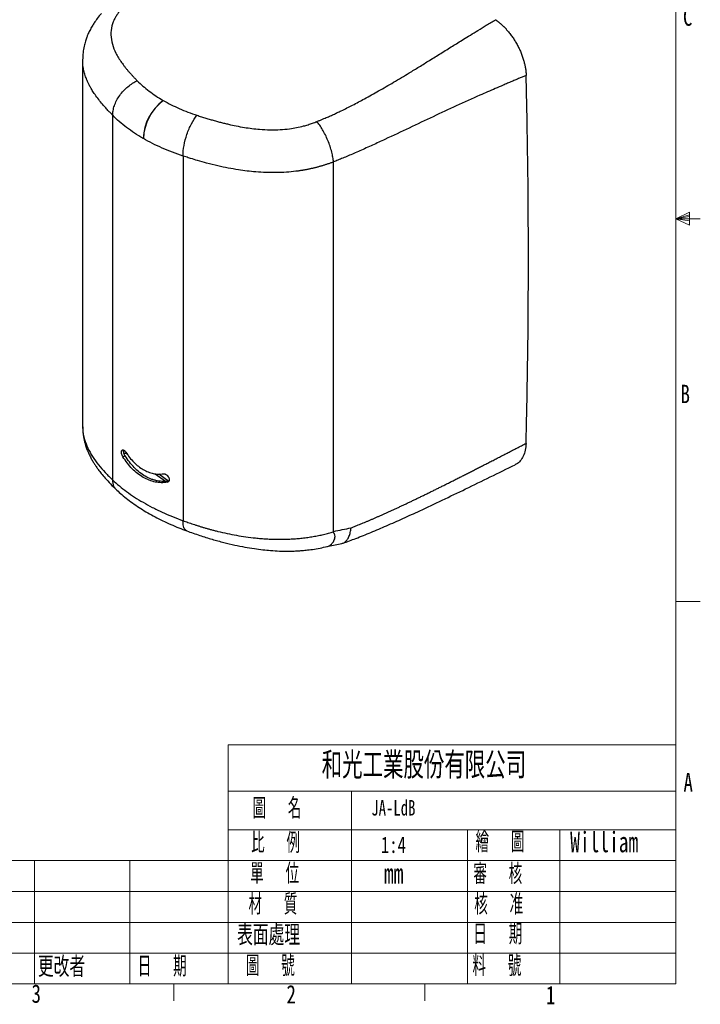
# Model space of a CAD drawing. Header units: millimetres. Extents: x 10 to 278, y 7 to 203.
# Tile 14 of 15: x 190 to 278, y 7 to 135. Entities that reach past the tile are written whole.
import ezdxf

# ---------------------------------------------------------------- set-up
doc = ezdxf.new("R2010")
doc.units = ezdxf.units.MM
doc.styles.add('SLDTEXTSTYLE0', font='TXT', dxfattribs={"width": 0.7})
doc.styles.add('SLDTEXTSTYLE1', font='TXT', dxfattribs={"width": 0.75})
doc.styles.add('SLDTEXTSTYLE2', font='TXT', dxfattribs={"width": 0.7, "bigfont": 'bigfont'})
doc.styles.add('SLDTEXTSTYLE4', font='TXT', dxfattribs={"width": 0.6, "bigfont": 'bigfont'})

msp = doc.modelspace()

# ---------------------------------------------------------------- linework, layer by layer
at = {"color": 7, "linetype": 'Continuous', "lineweight": 18}
for p, q in [((275, 10), (275, 200)), ((275.0001, 109.0187), (276.7571, 109.9161)), ((276.7571, 109.9161), (276.7571, 108.2059)), ((276.7571, 109.5389), (275.0001, 109.0187)), ((276.7571, 109.3267), (275.0001, 109.0187)), ((276.7571, 108.7844), (275.0001, 109.0187)), ((276.7571, 108.7844), (275.0001, 109.0187)), ((276.7571, 108.2059), (275.0001, 109.0187)), ((275.0001, 109.0187), (278.1751, 109.0187)), ((275.0001, 59.4887), (278.1751, 59.4887)), ((217.0001, 40.9587), (217.0001, 10)), ((217.0001, 40.9587), (275, 40.9587)), ((217.0001, 34.9587), (275, 34.9587)), ((233.0001, 34.9587), (233.0001, 10)), ((217.0001, 29.9587), (275, 29.9587)), ((248.0001, 29.9587), (248.0001, 10)), ((260.0001, 29.9587), (260.0001, 10)), ((275, 25.9587), (153.9295, 25.9587)), ((191.9175, 10), (191.9175, 25.9587)), ((204.2695, 10), (204.2695, 25.9587)), ((153.9295, 21.9587), (275, 21.9587)), ((153.9295, 17.9587), (275, 17.9587)), ((153.9295, 13.9587), (275, 13.9587)), ((275, 10), (15, 10)), ((210, 10), (210, 7.8048)), ((242.5, 10), (242.5, 7.8048))]:
    msp.add_line(p, q, dxfattribs=at)
at = {"color": 7, "linetype": 'Continuous', "lineweight": 25}
for p, q in [((198.1662, 129.602), (198.1662, 82.1195)), ((202.0598, 75.2243), (202.0598, 122.4344)), ((211.18, 117.1626), (211.18, 69.9593)), ((230.6608, 68.5782), (230.6608, 116.3908)), ((203.3839, 78.2413), (203.6527, 78.3965)), ((203.4739, 79.0046), (203.6363, 78.9798)), ((207.581, 76.0322), (208.915, 75.0584)), ((208.04, 76.0081), (209.3303, 75.0662)), ((230.6608, 68.5156), (230.6608, 68.5782)), ((229.7986, 66.6173), (231.746, 67.001))]:
    msp.add_line(p, q, dxfattribs=at)
at = {"color": 1, "linetype": 'Continuous', "lineweight": 25}
msp.add_line((209.1292, 74.9247), (209.3067, 75.0272), dxfattribs=at)
at = {"color": 7, "linetype": 'Continuous', "lineweight": 25}
for centre, radius, start, end in [((212.6265, 119.1049), 6.6299, 127.461449, 177.081945), ((212.6695, 119.0876), 6.6408, 127.561707, 177.097389)]:
    msp.add_arc(centre, radius, start, end, dxfattribs=at)
for points, knots in [([(200.6059, 135.6303), (200.4186, 135.4065), (200.084, 135.0066), (199.698, 134.4532), (199.4346, 134.033), (199.247, 133.7048), (199.0988, 133.425), (198.9648, 133.151), (198.8317, 132.8549), (198.6812, 132.483), (198.5083, 131.9825), (198.3359, 131.3259), (198.1953, 130.5118), (198.1764, 129.9199), (198.1662, 129.5998)], [0, 0, 0, 0, 0.12864078, 0.22988057, 0.30385573, 0.35427273, 0.40091837, 0.44665343, 0.49147998, 0.5466225, 0.62515225, 0.72746584, 0.85257419, 1, 1, 1, 1]), ([(203.2241, 136.2437), (203.1956, 136.2106), (203.1386, 136.1443), (203.0561, 136.0443), (202.9759, 135.9438), (202.8983, 135.843), (202.8231, 135.7417), (202.7504, 135.6399), (202.6802, 135.5377), (202.6124, 135.4351), (202.5471, 135.3321), (202.4843, 135.2286), (202.3346, 134.9707), (202.1311, 134.5604), (201.8721, 133.7998), (201.7748, 132.8144), (201.9794, 131.6327), (202.4624, 130.4345), (202.9947, 129.5657), (203.413, 128.9889), (203.6279, 128.7087), (203.8585, 128.4227), (204.1048, 128.1309), (204.3667, 127.833), (204.6444, 127.5292), (204.9371, 127.2191), (205.1412, 127.0113), (205.2446, 126.9061)], [0, 0, 0, 0, 0.01066978, 0.02132321, 0.03196282, 0.04259114, 0.05321069, 0.063824, 0.07443361, 0.08504205, 0.09565183, 0.10626548, 0.11688552, 0.17472317, 0.23062677, 0.34487064, 0.46876139, 0.59228592, 0.72495054, 0.75598407, 0.78796162, 0.8208909, 0.85477834, 0.88962923, 0.92544778, 0.96223725, 1, 1, 1, 1]), ([(228.5132, 121.6223), (228.6411, 121.6752), (228.8876, 121.7772), (229.2422, 121.9256), (229.5684, 122.0636), (229.866, 122.1914), (230.223, 122.3476), (230.6506, 122.5401), (231.1606, 122.7766), (231.9957, 123.1747), (233.1774, 123.7674), (234.7898, 124.6237), (236.5614, 125.6118), (238.4933, 126.7344), (240.2319, 127.7784), (241.7821, 128.7268), (243.1436, 129.5663), (244.5912, 130.4636), (245.8021, 131.2152), (246.7857, 131.8263), (247.5505, 132.3011), (248.4228, 132.8409), (249.4027, 133.4439), (250.4901, 134.1089), (251.2505, 134.5688), (251.6487, 134.8097)], [0, 0, 0, 0, 0.014300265, 0.027579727, 0.039838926, 0.051078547, 0.061299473, 0.080524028, 0.100282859, 0.120580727, 0.178598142, 0.241822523, 0.318658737, 0.401623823, 0.490773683, 0.54754817, 0.608700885, 0.674236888, 0.7441604, 0.774269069, 0.809389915, 0.849523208, 0.894669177, 0.944828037, 1, 1, 1, 1]), ([(251.6487, 134.8097), (251.6782, 134.789), (251.7372, 134.7478), (251.8252, 134.6837), (251.9128, 134.618), (251.9999, 134.5506), (252.0865, 134.4815), (252.1726, 134.4106), (252.2582, 134.3381), (252.3434, 134.2638), (252.4281, 134.1878), (252.5122, 134.1101), (252.5959, 134.0307), (252.6791, 133.9496), (252.7619, 133.8667), (252.8441, 133.7822), (252.9259, 133.6959), (253.0071, 133.608), (253.0879, 133.5183), (253.261, 133.3213), (253.5192, 133.0071), (253.848, 132.5592), (254.1553, 132.09), (254.4391, 131.6025), (254.6973, 131.1026), (254.9263, 130.5951), (255.1248, 130.0827), (255.2611, 129.6633), (255.3519, 129.3397), (255.4094, 129.1127), (255.4598, 128.888), (255.5033, 128.6656), (255.5398, 128.4456), (255.5694, 128.2278), (255.5919, 128.0125), (255.6079, 127.7993), (255.6127, 127.6598), (255.615, 127.5899)], [0, 0, 0, 0, 0.01399397, 0.02794446, 0.04185703, 0.05573728, 0.06959085, 0.08342341, 0.09724068, 0.11104836, 0.1248522, 0.13865792, 0.15247126, 0.16629794, 0.18014368, 0.19401415, 0.20791502, 0.2218519, 0.23583036, 0.24985592, 0.31255444, 0.37477658, 0.43703731, 0.49985064, 0.56255915, 0.62477427, 0.68700595, 0.74976376, 0.77778556, 0.80564869, 0.83339733, 0.86107617, 0.88873028, 0.91640483, 0.94414488, 0.9719952, 1, 1, 1, 1]), ([(255.6148, 127.59), (255.4751, 127.5326), (255.1852, 127.4137), (254.7347, 127.2261), (254.2527, 127.0239), (253.7392, 126.8068), (253.1943, 126.5749), (252.4835, 126.2709), (251.6215, 125.8992), (250.6222, 125.4632), (248.9413, 124.7217), (246.5989, 123.6657), (243.5486, 122.2481), (240.4801, 120.7985), (237.8568, 119.5627), (235.7224, 118.5727), (234.3736, 117.9632), (233.3114, 117.4984), (232.5763, 117.1841), (231.8912, 116.8972), (231.2578, 116.6369), (230.8536, 116.469), (230.6611, 116.3891)], [0, 0, 0, 0, 0.01747307, 0.03625103, 0.05633409, 0.0777224, 0.10041608, 0.12441519, 0.16647784, 0.20799396, 0.24896482, 0.3756807, 0.49847749, 0.62462025, 0.74860972, 0.81077238, 0.87378606, 0.90327365, 0.93063319, 0.95587028, 0.97899121, 1, 1, 1, 1]), ([(255.6021, 79.9681), (255.62, 80.6556), (255.6966, 83.7498), (255.805, 89.2673), (255.8904, 96.5423), (255.9093, 101.4147), (255.9093, 106.2979), (255.8904, 111.1922), (255.805, 118.5658), (255.6999, 124.0392), (255.6281, 127.0518), (255.6148, 127.59)], [0.089261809, 0.089261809, 0.089261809, 0.089261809, 0.125, 0.25, 0.375, 0.5, 0.5, 0.625, 0.75, 0.875, 0.902170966, 0.902170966, 0.902170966, 0.902170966]), ([(202.0598, 122.4344), (202.0609, 122.6228), (202.0787, 122.8227), (202.1524, 123.2392), (202.2085, 123.4558), (202.3609, 123.8964), (202.4574, 124.1204), (202.6888, 124.5647), (202.8238, 124.7848), (203.1263, 125.2095), (203.2937, 125.4139), (203.6516, 125.7972), (203.8419, 125.9758), (204.2346, 126.3005), (204.4368, 126.4465), (204.8422, 126.7029), (205.0454, 126.8132), (205.2446, 126.9061)], [0, 0, 0, 0, 0.125, 0.125, 0.25, 0.25, 0.375, 0.375, 0.5, 0.5, 0.625, 0.625, 0.75, 0.75, 0.875, 0.875, 1, 1, 1, 1]), ([(205.2446, 126.9061), (205.7085, 126.4377), (206.2202, 125.9924), (207.3367, 125.1462), (207.9415, 124.7455), (208.5941, 124.3675)], [0, 0, 0, 0, 0.5, 0.5, 1, 1, 1, 1]), ([(208.6212, 124.3518), (209.275, 123.9744), (209.9655, 123.6263), (211.418, 122.9871), (212.18, 122.6961), (212.9788, 122.4344)], [0, 0, 0, 0, 0.5, 0.5, 1, 1, 1, 1]), ([(206.0053, 119.4424), (205.2356, 119.8882), (204.5227, 120.3606), (203.2076, 121.3579), (202.6053, 121.8827), (202.0598, 122.4344)], [0, 0, 0, 0, 0.5, 0.5, 1, 1, 1, 1]), ([(211.18, 117.1626), (211.1763, 117.5774), (211.2184, 118.0378), (211.3889, 118.992), (211.5173, 119.4855), (211.8443, 120.4438), (212.0427, 120.9081), (212.4847, 121.7492), (212.7282, 122.1256), (212.9788, 122.4344)], [0, 0, 0, 0, 0.25, 0.25, 0.5, 0.5, 0.75, 0.75, 1, 1, 1, 1]), ([(212.9788, 122.4344), (213.0752, 122.403), (213.2668, 122.3405), (213.5539, 122.2487), (213.8384, 122.1593), (214.1203, 122.0723), (214.3996, 121.9876), (214.6764, 121.9054), (214.9505, 121.8257), (215.2221, 121.7484), (215.491, 121.6736), (215.7573, 121.6013), (216.0209, 121.5315), (216.2819, 121.4643), (216.5402, 121.3996), (216.7959, 121.3376), (217.6409, 121.139), (219.0563, 120.8556), (220.8771, 120.6275), (222.4347, 120.5451), (223.7371, 120.563), (224.8823, 120.665), (225.8919, 120.8335), (226.5854, 120.9955), (227.0787, 121.1313), (227.373, 121.2186), (227.6637, 121.3112), (227.9507, 121.4093), (228.2346, 121.5124), (228.4204, 121.5855), (228.5134, 121.6221)], [0, 0, 0, 0, 0.02029839, 0.04033127, 0.06009898, 0.07960193, 0.09884059, 0.11781551, 0.13652731, 0.1549767, 0.17316444, 0.1910914, 0.20875854, 0.2261669, 0.24331763, 0.26021197, 0.27685128, 0.41006838, 0.53355515, 0.6169277, 0.69563772, 0.77057816, 0.82617268, 0.88372909, 0.90309028, 0.92243794, 0.94178739, 0.96115398, 0.98055307, 1, 1, 1, 1]), ([(230.6608, 116.3926), (230.6447, 116.5791), (230.6183, 116.7814), (230.5427, 117.2132), (230.4934, 117.4426), (230.3715, 117.9195), (230.2988, 118.167), (230.132, 118.6679), (230.038, 118.9213), (229.8331, 119.4203), (229.7222, 119.6659), (229.4902, 120.1362), (229.369, 120.3609), (229.1232, 120.7797), (228.9986, 120.9737), (228.7525, 121.3255), (228.6309, 121.4832), (228.5134, 121.6221)], [0, 0, 0, 0, 0.125, 0.125, 0.25, 0.25, 0.375, 0.375, 0.5, 0.5, 0.625, 0.625, 0.75, 0.75, 0.875, 0.875, 1, 1, 1, 1]), ([(211.18, 117.1626), (210.2369, 117.4714), (209.3373, 117.8147), (207.6231, 118.5685), (206.8084, 118.979), (206.0373, 119.4239)], [0, 0, 0, 0, 0.5, 0.5, 1, 1, 1, 1]), ([(230.6608, 116.3926), (230.6017, 116.3702), (230.4839, 116.3256), (230.3062, 116.2609), (230.1284, 116.1979), (229.9506, 116.1368), (229.773, 116.0776), (229.5956, 116.0202), (229.4185, 115.9647), (229.242, 115.911), (229.066, 115.8592), (228.8906, 115.8092), (228.716, 115.761), (228.5423, 115.7146), (228.3694, 115.67), (228.1976, 115.6271), (228.0268, 115.586), (227.8572, 115.5467), (227.6888, 115.509), (227.5217, 115.4731), (227.3559, 115.4388), (227.1916, 115.4061), (227.0287, 115.3751), (226.8673, 115.3457), (226.7075, 115.3178), (226.5493, 115.2916), (226.3928, 115.2668), (226.238, 115.2436), (226.0849, 115.2218), (225.9336, 115.2015), (225.4281, 115.1375), (224.545, 115.0547), (223.264, 115.004), (221.9362, 115.0193), (220.2838, 115.1182), (218.1751, 115.3721), (216.0606, 115.7853), (214.3133, 116.2215), (213.1372, 116.5514), (212.243, 116.822), (211.6215, 117.0188), (211.2979, 117.1242), (211.18, 117.1626)], [0, 0, 0, 0, 0.00989828, 0.01973666, 0.02951158, 0.03921966, 0.04885768, 0.05842258, 0.06791148, 0.07732162, 0.08665044, 0.0958955, 0.10505454, 0.11412541, 0.12310614, 0.13199489, 0.14078994, 0.14948972, 0.15809279, 0.16659781, 0.1750036, 0.18330905, 0.19151321, 0.1996152, 0.20761426, 0.21550972, 0.22330102, 0.23098768, 0.23856948, 0.24604712, 0.25342143, 0.31335272, 0.37554423, 0.4400837, 0.50694962, 0.61815118, 0.7544005, 0.83252003, 0.89629537, 0.94557125, 0.98018103, 1, 1, 1, 1]), ([(198.1661, 82.117), (198.1733, 81.8695), (198.1863, 81.4218), (198.2719, 80.8294), (198.3646, 80.3779), (198.4579, 80.0139), (198.5724, 79.63), (198.7393, 79.1573), (198.965, 78.6243), (199.2186, 78.1123), (199.4705, 77.6619), (199.704, 77.2825), (199.9424, 76.9224), (200.2193, 76.5318), (200.6002, 76.0345), (201.1161, 75.4206), (201.7877, 74.691), (202.3146, 74.1827), (202.5992, 73.9082)], [0, 0, 0, 0, 0.07297943, 0.13208085, 0.17756498, 0.21089661, 0.24745102, 0.30339172, 0.36936183, 0.43067067, 0.48300243, 0.53123778, 0.57048109, 0.62040228, 0.6864133, 0.77289695, 0.87731536, 1, 1, 1, 1]), ([(203.3839, 78.2413), (203.3629, 78.2751), (203.3434, 78.3102), (203.3075, 78.3831), (203.2909, 78.4213), (203.2616, 78.4983), (203.249, 78.5369), (203.2279, 78.6143), (203.2193, 78.6533), (203.207, 78.7281), (203.2031, 78.7643), (203.2, 78.8343), (203.2009, 78.8674), (203.2072, 78.9285), (203.2127, 78.9569), (203.2284, 79.0077), (203.2383, 79.0299), (203.2624, 79.0678), (203.2766, 79.0837), (203.3084, 79.1077), (203.3259, 79.1161), (203.3642, 79.1255), (203.3849, 79.1265), (203.428, 79.121), (203.4507, 79.1145), (203.4978, 79.0942), (203.5217, 79.0806), (203.5701, 79.0468), (203.5949, 79.0263), (203.6436, 78.9797), (203.6674, 78.9537), (203.7141, 78.8964), (203.7371, 78.8649), (203.7588, 78.8314)], [0, 0, 0, 0, 0.0625, 0.0625, 0.125, 0.125, 0.1875, 0.1875, 0.25, 0.25, 0.3125, 0.3125, 0.375, 0.375, 0.4375, 0.4375, 0.5, 0.5, 0.5625, 0.5625, 0.625, 0.625, 0.6875, 0.6875, 0.75, 0.75, 0.8125, 0.8125, 0.875, 0.875, 0.9375, 0.9375, 1, 1, 1, 1]), ([(203.6527, 78.3965), (203.619, 78.4575), (203.5515, 78.5796), (203.4894, 78.7835), (203.4625, 78.9668), (203.477, 79.0571), (203.4834, 79.0975)], [0, 0, 0, 0, 0.26363041, 0.52737395, 0.78828834, 1, 1, 1, 1]), ([(232.9333, 69.035), (233.0347, 69.0747), (233.2398, 69.1549), (233.5495, 69.2779), (233.8649, 69.4046), (234.1861, 69.5354), (234.5129, 69.67), (234.8453, 69.8086), (235.1834, 69.9511), (235.527, 70.0976), (235.8762, 70.248), (236.2309, 70.4024), (236.5912, 70.5607), (236.957, 70.7228), (237.3283, 70.8889), (237.7052, 71.0587), (238.0877, 71.2324), (238.4756, 71.4099), (238.8691, 71.5912), (239.268, 71.7764), (239.6724, 71.9655), (240.0822, 72.1584), (240.4975, 72.3553), (240.9183, 72.556), (241.3444, 72.7605), (241.7761, 72.9689), (242.2132, 73.1812), (242.6559, 73.3973), (243.104, 73.6172), (243.5577, 73.8409), (244.017, 74.0684), (244.4819, 74.2995), (244.9525, 74.5344), (245.4289, 74.7729), (245.911, 75.015), (246.399, 75.2606), (246.8928, 75.5098), (247.3925, 75.7625), (247.8981, 76.0187), (248.4095, 76.2785), (248.9269, 76.5418), (249.4501, 76.8086), (249.9793, 77.0789), (250.5144, 77.3527), (251.0556, 77.6299), (251.6027, 77.9106), (252.1559, 78.1946), (252.7152, 78.4821), (253.2806, 78.7729), (253.8521, 79.0671), (254.4299, 79.3645), (255.0139, 79.6652), (255.4054, 79.8668), (255.6021, 79.9681)], [0, 0, 0, 0, 0.01236248, 0.02501555, 0.0379595, 0.05119454, 0.06472086, 0.07853853, 0.09264756, 0.10704787, 0.12173923, 0.13672133, 0.15199367, 0.16755564, 0.18340643, 0.19954526, 0.21597209, 0.23268714, 0.24969063, 0.26698278, 0.2845638, 0.30243389, 0.32059323, 0.33904198, 0.35778028, 0.37680827, 0.39612602, 0.41573362, 0.43563108, 0.45581841, 0.47629556, 0.49706246, 0.51811898, 0.53946497, 0.56110021, 0.58302459, 0.60523816, 0.62774093, 0.65053296, 0.67361427, 0.6969849, 0.72064485, 0.74459415, 0.7688328, 0.79336081, 0.81817817, 0.84328488, 0.86868091, 0.89436625, 0.92034087, 0.94660472, 0.97315778, 1, 1, 1, 1]), ([(255.6023, 79.968), (255.5795, 79.664), (255.5338, 79.0559), (255.2705, 78.2947), (254.8707, 77.6919), (254.4951, 77.3335), (254.231, 77.2385), (254.1806, 77.2203)], [0, 0, 0, 0, 0.236019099, 0.472202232, 0.708203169, 0.944311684, 1, 1, 1, 1]), ([(209.1292, 74.9247), (208.8757, 74.8845), (208.6193, 74.8675), (208.1019, 74.8794), (207.841, 74.9083), (207.3156, 75.0136), (207.0496, 75.0909), (206.5301, 75.2903), (206.2751, 75.4124), (205.7743, 75.7011), (205.5286, 75.8677), (205.0469, 76.2469), (204.8165, 76.4551), (204.3748, 76.9066), (204.1636, 77.1498), (203.7593, 77.6711), (203.5657, 77.9499), (203.3839, 78.2413)], [0, 0, 0, 0, 0.125, 0.125, 0.25, 0.25, 0.375, 0.375, 0.5, 0.5, 0.625, 0.625, 0.75, 0.75, 0.875, 0.875, 1, 1, 1, 1]), ([(203.9397, 78.5875), (203.8752, 78.6119), (203.7452, 78.661), (203.599, 78.6778), (203.5254, 78.6862)], [0, 0, 0, 0, 0.49589813, 1, 1, 1, 1]), ([(209.398, 75.0799), (209.144, 75.0394), (208.8871, 75.0221), (208.3689, 75.0334), (208.1076, 75.0621), (207.7131, 75.1408), (207.5811, 75.173), (207.3165, 75.2498), (207.1854, 75.294), (206.7955, 75.4434), (206.5403, 75.5655), (206.0395, 75.8542), (205.7938, 76.0208), (205.3124, 76.4003), (205.0822, 76.6086), (204.6412, 77.0604), (204.4304, 77.3039), (204.0269, 77.8257), (203.8339, 78.1048), (203.6527, 78.3965)], [0, 0, 0, 0, 0.125, 0.125, 0.25, 0.25, 0.3125, 0.3125, 0.375, 0.375, 0.5, 0.5, 0.625, 0.625, 0.75, 0.75, 0.875, 0.875, 1, 1, 1, 1]), ([(203.7588, 78.8314), (203.9177, 78.5871), (204.084, 78.3563), (204.4321, 77.9214), (204.6139, 77.7172), (204.9942, 77.3365), (205.1941, 77.1592), (205.6004, 76.8429), (205.8078, 76.7028), (206.2309, 76.4582), (206.4467, 76.3538), (206.8869, 76.1818), (207.107, 76.116), (207.5444, 76.0236), (207.7621, 75.9968), (208.1945, 75.9818), (208.4101, 75.9937), (208.6202, 76.025)], [0, 0, 0, 0, 0.125, 0.125, 0.25, 0.25, 0.375, 0.375, 0.5, 0.5, 0.625, 0.625, 0.75, 0.75, 0.875, 0.875, 1, 1, 1, 1]), ([(231.8748, 67.0364), (232.4386, 67.2424), (233.6716, 67.6929), (235.5506, 68.4538), (237.5788, 69.3141), (239.6933, 70.2514), (242.0948, 71.3543), (244.8008, 72.634), (247.8383, 74.0953), (250.9849, 75.6298), (253.1171, 76.6766), (254.1886, 77.2027)], [0, 0, 0, 0, 0.06964805, 0.15230242, 0.24045256, 0.33395756, 0.43280879, 0.56394684, 0.70335267, 0.85092246, 1, 1, 1, 1]), ([(202.0598, 75.2243), (202.6079, 74.7044), (203.212, 74.204), (204.5277, 73.2415), (205.2394, 72.7792), (206.3884, 72.1148), (206.7851, 71.8982), (207.4011, 71.5806), (207.6098, 71.4761), (208.0319, 71.2707), (208.2455, 71.1697), (209.3266, 70.6732), (210.2325, 70.3028), (211.18, 69.9593)], [0, 0, 0, 0, 0.25, 0.25, 0.5, 0.5, 0.625, 0.625, 0.6875, 0.6875, 0.75, 0.75, 1, 1, 1, 1]), ([(208.6202, 76.025), (208.649, 76.0293), (208.6789, 76.03), (208.741, 76.0244), (208.7736, 76.0181), (208.8393, 75.9988), (208.8722, 75.9859), (208.9383, 75.9537), (208.9717, 75.9342), (209.036, 75.8903), (209.0671, 75.8658), (209.1275, 75.8115), (209.1564, 75.7819), (209.2365, 75.6888), (209.2827, 75.6187), (209.334, 75.5116), (209.3485, 75.4749), (209.3708, 75.4023), (209.3786, 75.3666), (209.3879, 75.2964), (209.3891, 75.2617), (209.3848, 75.1966), (209.3793, 75.1658), (209.3616, 75.1076), (209.3495, 75.081), (209.3195, 75.0333), (209.3014, 75.0119), (209.2599, 74.9756), (209.2369, 74.9608), (209.1863, 74.9376), (209.1585, 74.9293), (209.1292, 74.9247)], [0, 0, 0, 0, 0.0625, 0.0625, 0.125, 0.125, 0.1875, 0.1875, 0.25, 0.25, 0.3125, 0.3125, 0.375, 0.375, 0.5, 0.5, 0.5625, 0.5625, 0.625, 0.625, 0.6875, 0.6875, 0.75, 0.75, 0.8125, 0.8125, 0.875, 0.875, 0.9375, 0.9375, 1, 1, 1, 1]), ([(202.6042, 73.91), (202.8147, 73.7159), (203.2613, 73.304), (204.0067, 72.7025), (204.8242, 72.1001), (205.6893, 71.5229), (206.5974, 70.9713), (207.5466, 70.4467), (208.5362, 69.9473), (209.5651, 69.4743), (210.6023, 69.0359), (211.3107, 68.7703), (211.6513, 68.6426)], [0, 0, 0, 0, 0.09108585, 0.19318795, 0.2953884, 0.39744715, 0.49923156, 0.6007507, 0.70195883, 0.80408209, 0.90581597, 1, 1, 1, 1]), ([(211.18, 69.9593), (211.2825, 69.9222), (211.4909, 69.8467), (211.8105, 69.7341), (212.142, 69.6197), (212.4856, 69.5042), (212.8416, 69.3876), (213.21, 69.2704), (213.5912, 69.1529), (213.9854, 69.0354), (214.3927, 68.9184), (214.8134, 68.8022), (215.2479, 68.6874), (215.9332, 68.5149), (216.8746, 68.2988), (218.082, 68.0625), (219.3126, 67.8659), (220.2623, 67.7501), (220.9171, 67.6867), (221.2694, 67.6561), (221.623, 67.6292), (221.9776, 67.606), (222.3333, 67.5867), (222.6897, 67.5714), (223.0468, 67.5603), (223.4044, 67.5534), (223.7623, 67.5509), (224.1204, 67.553), (224.4786, 67.5597), (224.8366, 67.5712), (225.1944, 67.5876), (225.5517, 67.6091), (225.9085, 67.6358), (226.2644, 67.6677), (226.6193, 67.7051), (226.9729, 67.7477), (227.3247, 67.7954), (227.6745, 67.848), (228.0217, 67.9053), (228.3659, 67.9673), (228.7069, 68.0336), (229.0442, 68.1042), (229.3773, 68.1788), (229.706, 68.2574), (230.0296, 68.3397), (230.3483, 68.4253), (230.5568, 68.4856), (230.6608, 68.5156)], [0, 0, 0, 0, 0.01724318, 0.03507455, 0.0534913, 0.0724907, 0.09207011, 0.11222713, 0.13295972, 0.15426628, 0.17614587, 0.19859838, 0.22162472, 0.24522714, 0.30680033, 0.36835217, 0.43006408, 0.49211782, 0.50936903, 0.52664257, 0.5439359, 0.56124705, 0.57857459, 0.59591766, 0.61327605, 0.63065018, 0.64804113, 0.66545071, 0.68288145, 0.70033662, 0.71782031, 0.7353374, 0.75289361, 0.77049549, 0.78814688, 0.80584077, 0.82356731, 0.84131587, 0.8590751, 0.87683307, 0.89457726, 0.91229468, 0.92997193, 0.94759525, 0.96515058, 0.98262365, 1, 1, 1, 1]), ([(230.6608, 68.5782), (231.0431, 68.6509), (231.4253, 68.7237), (232.184, 68.8749), (232.5601, 68.9535), (232.9333, 69.035)], [0, 0, 0, 0, 0.5, 0.5, 1, 1, 1, 1]), ([(231.7461, 67.0006), (231.8714, 67.0422), (232.1225, 67.1255), (232.4299, 67.443), (232.6761, 67.8817), (232.8511, 68.4147), (232.9064, 68.8319), (232.9333, 69.035)], [0, 0, 0, 0, 0.20671031, 0.41423601, 0.61779138, 0.81395003, 1, 1, 1, 1]), ([(211.652, 68.6409), (212.2108, 68.4415), (213.2883, 68.057), (214.8942, 67.5566), (216.4096, 67.139), (217.8307, 66.8028), (219.1524, 66.5393), (220.3705, 66.3397), (221.4782, 66.1957), (222.5683, 66.0898), (223.6283, 66.0255), (224.6481, 66.0057), (225.4043, 66.0207), (225.9863, 66.048), (226.5011, 66.083), (227.1664, 66.1452), (227.9995, 66.2522), (228.9202, 66.4039), (229.5347, 66.5494), (229.8357, 66.6207)], [0, 0, 0, 0, 0.0993336, 0.19150729, 0.27631189, 0.35389873, 0.42473359, 0.48928196, 0.54759564, 0.59935957, 0.66041229, 0.71391706, 0.76014721, 0.78069462, 0.8070251, 0.84313575, 0.88926534, 0.94577252, 1, 1, 1, 1]), ([(229.8128, 66.6155), (229.8324, 66.618), (229.9612, 66.6346), (230.1581, 66.7382), (230.3734, 66.9019), (230.5285, 67.0657), (230.6583, 67.2449), (230.7815, 67.4767), (230.8758, 67.7726), (230.8576, 68.0209), (230.8012, 68.1972), (230.7511, 68.2987), (230.7108, 68.3827), (230.6785, 68.4496), (230.6669, 68.4928), (230.6608, 68.5156)], [0, 0, 0, 0, 0.02957021, 0.19354599, 0.31305777, 0.39878285, 0.47840693, 0.58643074, 0.70913987, 0.82808534, 0.87542778, 0.92135898, 0.95555367, 0.97649441, 1, 1, 1, 1])]:
    msp.add_open_spline(points, degree=3, knots=knots, dxfattribs=at)
at = {"color": 1, "linetype": 'Continuous', "lineweight": 25}
for points, knots in [([(202.0598, 122.4344), (202.0183, 122.4764), (201.9172, 122.5791), (201.7134, 122.789), (201.4216, 123.0967), (201.0384, 123.5171), (200.5901, 124.0378), (200.1185, 124.6319), (199.6939, 125.2269), (199.3652, 125.7454), (199.1205, 126.1754), (198.9273, 126.5519), (198.7617, 126.913), (198.6216, 127.2583), (198.5049, 127.5871), (198.3734, 128.0161), (198.2524, 128.5489), (198.1732, 129.116), (198.1738, 129.467), (198.1741, 129.6031)], [0, 0, 0, 0, 0.01918914, 0.04680559, 0.0955305, 0.15847463, 0.23550714, 0.326499, 0.4180081, 0.49112249, 0.54551891, 0.59727923, 0.64644139, 0.69303503, 0.73707177, 0.77851635, 0.86408611, 0.94727706, 1, 1, 1, 1]), ([(198.1744, 82.1195), (198.1738, 81.9966), (198.1723, 81.6673), (198.2513, 81.1223), (198.4419, 80.321), (198.8182, 79.3576), (199.4352, 78.2588), (200.202, 77.194), (201.0792, 76.1801), (201.7338, 75.542), (202.0598, 75.2243)], [0, 0, 0, 0, 0.050369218, 0.134921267, 0.223105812, 0.379922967, 0.535822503, 0.691716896, 0.846485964, 1, 1, 1, 1]), ([(202.6086, 73.9146), (202.5448, 73.9741), (202.386, 74.1225), (202.2161, 74.4325), (202.089, 74.8108), (202.0694, 75.0886), (202.0598, 75.2243)], [0, 0, 0, 0, 0.18814387, 0.46872764, 0.74048695, 1, 1, 1, 1]), ([(211.6525, 68.6423), (211.5909, 68.6735), (211.4658, 68.7369), (211.3264, 68.945), (211.2295, 69.2262), (211.1772, 69.565), (211.1791, 69.8299), (211.18, 69.9593)], [0, 0, 0, 0, 0.20125834, 0.40891329, 0.61319744, 0.81105678, 1, 1, 1, 1])]:
    msp.add_open_spline(points, degree=3, knots=knots, dxfattribs=at)
at = {"color": 7, "linetype": 'Continuous', "lineweight": 25}
for points in [[(208.5941, 124.3675), (208.6031, 124.3622), (208.6122, 124.357), (208.6212, 124.3518)], [(206.0373, 119.4239), (206.0266, 119.4301), (206.0159, 119.4363), (206.0053, 119.4424)]]:
    msp.add_open_spline(points, degree=3, dxfattribs=at)

# ---------------------------------------------------------------- texts
at = {"color": 7, "linetype": 'Continuous', "lineweight": 0, "attachment_point": 1}
for s, insert, char_height, style in [('C', (275.9282, 136.4016), 2.3813, 'SLDTEXTSTYLE1'), ('B', (275.6181, 87.5523), 2.3813, 'SLDTEXTSTYLE1'), ('和光工業股份有限公司', (229.1325, 40.0097), 3.43958, 'SLDTEXTSTYLE2'), ('A', (275.998, 37.2761), 2.3813, 'SLDTEXTSTYLE1'), ('圖  名', (220.174, 34.0494), 2.64583, 'SLDTEXTSTYLE4'), ('JA-LdB', (235.5604, 33.796), 2, 'SLDTEXTSTYLE0'), ('比  例', (219.9978, 29.5845), 2.64583, 'SLDTEXTSTYLE4'), ('繪  圖', (249.0591, 29.6877), 2.64583, 'SLDTEXTSTYLE4'), ('William', (261.3171, 29.6877), 2.64583, 'SLDTEXTSTYLE0'), ('1:4', (236.8043, 29.0605), 2.11667, 'SLDTEXTSTYLE1'), ('單  位', (219.884, 25.6025), 2.64583, 'SLDTEXTSTYLE4'), ('審  核', (248.7819, 25.555), 2.64583, 'SLDTEXTSTYLE4'), ('mm', (237.1979, 25.6025), 2.64583, 'SLDTEXTSTYLE0'), ('材  質', (219.6565, 21.6205), 2.64583, 'SLDTEXTSTYLE4'), ('核  准', (248.8957, 21.6205), 2.64583, 'SLDTEXTSTYLE4'), ('表面處理', (218.1774, 17.6385), 2.64583, 'SLDTEXTSTYLE2'), ('日  期', (248.782, 17.7522), 2.64583, 'SLDTEXTSTYLE4'), ('圖  號', (219.3152, 13.6565), 2.64583, 'SLDTEXTSTYLE4'), ('料  號', (248.6682, 13.6565), 2.64583, 'SLDTEXTSTYLE4'), ('更改者', (192.3783, 13.5426), 2.64583, 'SLDTEXTSTYLE2'), ('日  期', (205.3108, 13.5922), 2.64583, 'SLDTEXTSTYLE4'), ('3', (191.5527, 9.9286), 2.3813, 'SLDTEXTSTYLE1'), ('2', (224.5759, 9.8438), 2.3813, 'SLDTEXTSTYLE1'), ('1', (258.1887, 9.737), 2.3813, 'SLDTEXTSTYLE1')]:
    msp.add_mtext(s, dxfattribs=dict(at, insert=insert, char_height=char_height, style=style))

doc.saveas('drawing.dxf')
